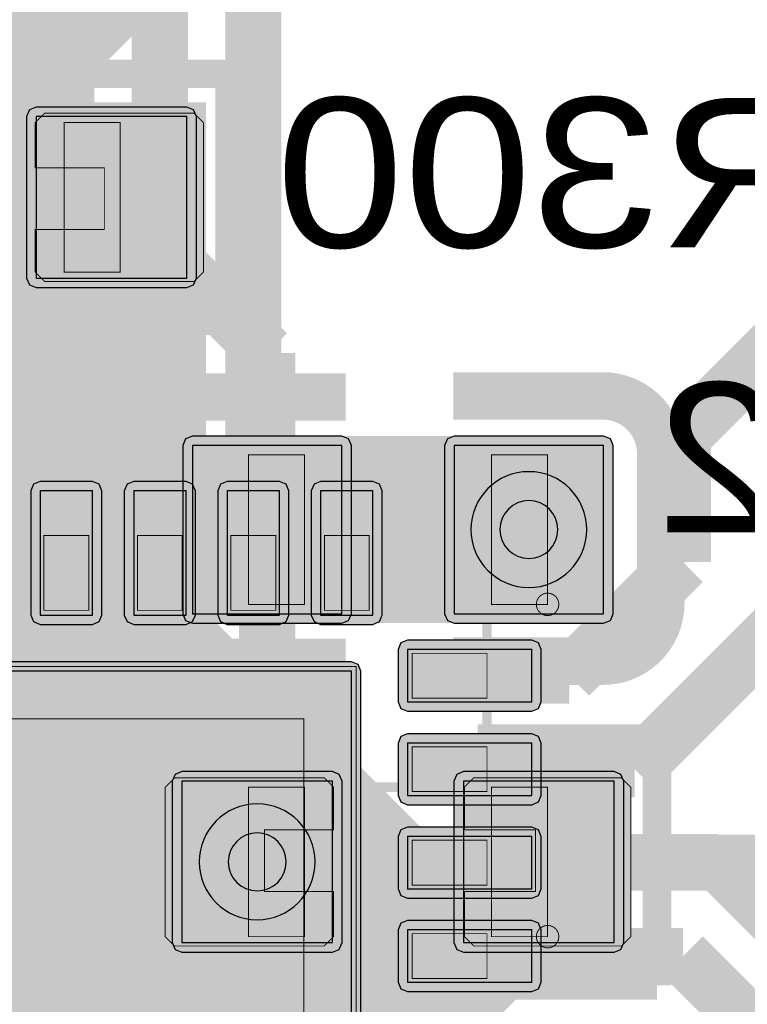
# Model space of a CAD drawing. Header units: millimetres. Extents: x -8 to 125, y -6 to 113.
# Tile 76 of 142: x 44.97 to 48.86, y 73.66 to 78.93. Entities that reach past the tile are written whole.
import ezdxf
from ezdxf.enums import TextEntityAlignment as Align

# ---------------------------------------------------------------- set-up
doc = ezdxf.new("R2010")
doc.units = ezdxf.units.MM
for name, color, linetype, true_color in [('Bottom Layer', 7, 'Continuous', 0x0000ff), ('Bottom Paste Mask Layer', 7, 'Continuous', 0x800000), ('Bottom Silkscreen Layer', 7, 'Continuous', 0x66cc33), ('Bottom Solder Mask Layer', 7, 'Continuous', 0xaa00ff), ('Component Marking Layer', 7, 'Continuous', 0x66ffcc), ('Component Shape Layer', 7, 'Continuous', 0x00cccc), ('Hole Layer', 7, 'Continuous', 0x222222), ('Inner1', 7, 'Continuous', 0x999966), ('Inner2', 7, 'Continuous', 0x008000), ('Multi-Layer', 7, 'Continuous', 0xc0c0c0), ('Pin Soldering Layer', 7, 'Continuous', 0xcc9999), ('Top Layer', 7, 'Continuous', 0xff0000), ('Top Paste Mask Layer', 7, 'Continuous', 0x808080), ('Top Silkscreen Layer', 7, 'Continuous', 0xffcc00), ('Top Solder Mask Layer', 7, 'Continuous', 0x800080)]:
    doc.layers.add(name, color=color, linetype=linetype, true_color=true_color)
doc.styles.get("Standard").update_dxf_attribs({"font": 'arial.ttf'})

msp = doc.modelspace()

# ---------------------------------------------------------------- hatches: boundary and pattern name
at = {"layer": 'Bottom Layer'}
for points in [[(45.0542, 78.4102), (45.0542, 77.5462), (45.8607, 77.5462), (45.8607, 78.4102)], [(46.6901, 75.7502), (46.6901, 76.6502), (45.8901, 76.6502), (45.8901, 75.7502)], [(48.0901, 75.7502), (48.0901, 76.6502), (47.2901, 76.6502), (47.2901, 75.7502)], [(46.64, 73.9901), (46.64, 74.8542), (45.8335, 74.8542), (45.8335, 73.9901)], [(48.1467, 73.9901), (48.1467, 74.8542), (47.3402, 74.8542), (47.3402, 73.9901)]]:
    msp.add_hatch(color=256, dxfattribs=at).paths.add_polyline_path(points)
at = {"layer": 'Bottom Paste Mask Layer'}
for points in [[(45.8991, 77.5282), (45.0991, 77.5282), (45.0491, 77.5782), (45.0491, 77.8061), (45.4191, 77.8061), (45.4191, 78.1361), (45.0491, 78.1361), (45.0491, 78.3782), (45.0991, 78.4282), (45.8991, 78.4282), (45.9491, 78.3782), (45.9491, 77.5782)], [(46.6901, 75.7502), (46.6901, 76.6502), (45.8901, 76.6502), (45.8901, 75.7502)], [(48.0901, 75.7502), (48.0901, 76.6502), (47.2901, 76.6502), (47.2901, 75.7502)], [(45.7951, 74.8721), (46.5951, 74.8721), (46.6451, 74.8221), (46.6451, 74.5942), (46.2751, 74.5942), (46.2751, 74.2642), (46.6451, 74.2642), (46.6451, 74.0221), (46.5951, 73.9721), (45.7951, 73.9721), (45.7451, 74.0221), (45.7451, 74.8221)], [(47.3451, 74.8221), (47.3451, 74.5942), (47.7251, 74.5942), (47.7251, 74.2642), (47.3451, 74.2642), (47.3451, 74.0221), (47.3951, 73.9721), (48.1851, 73.9721), (48.2351, 74.0221), (48.2351, 74.8221), (48.1851, 74.8721), (47.3951, 74.8721)]]:
    msp.add_hatch(color=256, dxfattribs=at).paths.add_polyline_path(points)
at = {"layer": 'Bottom Solder Mask Layer'}
for points in [[(45.0034, 78.4102), (45.0034, 77.5462), (45.0183, 77.5102), (45.0542, 77.4954), (45.8607, 77.4954), (45.8966, 77.5102), (45.9115, 77.5462), (45.9115, 78.4102), (45.8966, 78.4461), (45.8607, 78.461), (45.0542, 78.461), (45.0183, 78.4461)], [(46.7409, 75.7502), (46.7409, 76.6502), (46.726, 76.6861), (46.6901, 76.701), (45.8901, 76.701), (45.8541, 76.6861), (45.8393, 76.6502), (45.8393, 75.7502), (45.8541, 75.7142), (45.8901, 75.6994), (46.6901, 75.6994), (46.726, 75.7142)], [(48.1409, 75.7502), (48.1409, 76.6502), (48.126, 76.6861), (48.0901, 76.701), (47.2901, 76.701), (47.2542, 76.6861), (47.2393, 76.6502), (47.2393, 75.7502), (47.2542, 75.7142), (47.2901, 75.6994), (48.0901, 75.6994), (48.126, 75.7142)], [(46.6908, 73.9901), (46.6908, 74.8542), (46.6759, 74.8901), (46.64, 74.905), (45.8335, 74.905), (45.7976, 74.8901), (45.7827, 74.8542), (45.7827, 73.9901), (45.7976, 73.9542), (45.8335, 73.9393), (46.64, 73.9393), (46.6759, 73.9542)], [(48.1975, 73.9901), (48.1975, 74.8542), (48.1826, 74.8901), (48.1467, 74.905), (47.3402, 74.905), (47.3043, 74.8901), (47.2894, 74.8542), (47.2894, 73.9901), (47.3043, 73.9542), (47.3402, 73.9393), (48.1467, 73.9393), (48.1826, 73.9542)]]:
    msp.add_hatch(color=256, dxfattribs=at).paths.add_polyline_path(points)
at = {"layer": 'Component Marking Layer'}
for points in [[(47.7301, 75.8002, 1), (47.8501, 75.8002, 1)], [(47.7302, 74.0221, 1), (47.8502, 74.0221, 1)]]:
    msp.add_hatch(color=256, dxfattribs=at).paths.add_polyline_path(points)
at = {"layer": 'Pin Soldering Layer'}
for points in [[(45.5041, 78.3782), (45.5041, 77.5782), (45.2041, 77.5782), (45.2041, 78.3782)], [(46.1901, 75.8002), (46.1901, 76.6002), (46.4901, 76.6002), (46.4901, 75.8002)], [(47.7901, 75.8002), (47.7901, 76.6002), (47.4901, 76.6002), (47.4901, 75.8002)], [(45.0961, 75.7681), (45.3361, 75.7681), (45.3361, 76.1681), (45.0961, 76.1681)], [(45.5961, 75.7681), (45.8361, 75.7681), (45.8361, 76.1681), (45.5961, 76.1681)], [(46.0961, 75.7681), (46.3361, 75.7681), (46.3361, 76.1681), (46.0961, 76.1681)], [(46.5961, 75.7681), (46.8361, 75.7681), (46.8361, 76.1681), (46.5961, 76.1681)], [(47.4661, 75.5382), (47.0661, 75.5382), (47.0661, 75.2981), (47.4661, 75.2981)], [(46.7661, 75.4681), (46.7661, 72.8681), (44.1661, 72.8681), (44.1661, 75.4681)], [(47.4661, 75.0382), (47.0661, 75.0382), (47.0661, 74.7981), (47.4661, 74.7981)], [(46.1901, 74.0221), (46.1901, 74.8221), (46.4901, 74.8221), (46.4901, 74.0221)], [(47.7901, 74.0221), (47.7901, 74.8221), (47.4901, 74.8221), (47.4901, 74.0221)], [(47.4661, 74.5382), (47.0661, 74.5382), (47.0661, 74.2981), (47.4661, 74.2981)], [(47.4661, 74.0382), (47.0661, 74.0382), (47.0661, 73.7981), (47.4661, 73.7981)]]:
    msp.add_hatch(color=256, dxfattribs=at).paths.add_polyline_path(points)
at = {"layer": 'Top Layer'}
for points in [[(45.3562, 76.4082), (45.0761, 76.4082), (45.0761, 75.7432), (45.3562, 75.7432)], [(45.856, 76.4082), (45.576, 76.4082), (45.576, 75.7432), (45.856, 75.7432)], [(46.3562, 76.4082), (46.0761, 76.4082), (46.0761, 75.7432), (46.3562, 75.7432)], [(46.856, 76.4082), (46.576, 76.4082), (46.576, 75.7432), (46.856, 75.7432)], [(47.7061, 75.5581), (47.0411, 75.5581), (47.0411, 75.2781), (47.7061, 75.2781)], [(46.7411, 75.4432), (44.1911, 75.4432), (44.1911, 72.8931), (46.7411, 72.8931)], [(47.7061, 75.0582), (47.0411, 75.0582), (47.0411, 74.7782), (47.7061, 74.7782)], [(47.7061, 74.5581), (47.0411, 74.5581), (47.0411, 74.2781), (47.7061, 74.2781)], [(47.7061, 74.0582), (47.0411, 74.0582), (47.0411, 73.7782), (47.7061, 73.7782)]]:
    msp.add_hatch(color=256, dxfattribs=at).paths.add_polyline_path(points)
at = {"layer": 'Top Paste Mask Layer'}
for points in [[(45.0761, 75.7432), (45.3561, 75.7432), (45.3561, 76.4082), (45.0761, 76.4082)], [(45.5761, 75.7432), (45.8561, 75.7432), (45.8561, 76.4082), (45.5761, 76.4082)], [(46.0761, 75.7432), (46.3561, 75.7432), (46.3561, 76.4082), (46.0761, 76.4082)], [(46.5761, 75.7432), (46.8561, 75.7432), (46.8561, 76.4082), (46.5761, 76.4082)], [(47.7061, 75.5581), (47.0411, 75.5581), (47.0411, 75.2782), (47.7061, 75.2782)], [(46.4861, 75.1882), (46.4861, 73.1481), (44.4461, 73.1481), (44.4461, 75.1882)], [(47.7061, 75.0581), (47.0411, 75.0581), (47.0411, 74.7782), (47.7061, 74.7782)], [(47.7061, 74.5581), (47.0411, 74.5581), (47.0411, 74.2782), (47.7061, 74.2782)], [(47.7061, 74.0581), (47.0411, 74.0581), (47.0411, 73.7782), (47.7061, 73.7782)]]:
    msp.add_hatch(color=256, dxfattribs=at).paths.add_polyline_path(points)
at = {"layer": 'Top Solder Mask Layer'}
for points in [[(45.3562, 76.4582), (45.0761, 76.4582), (45.0408, 76.4436), (45.0261, 76.4082), (45.0261, 75.7432), (45.0408, 75.7078), (45.0761, 75.6932), (45.3562, 75.6932), (45.3915, 75.7078), (45.4062, 75.7432), (45.4062, 76.4082), (45.3915, 76.4436)], [(45.856, 76.4582), (45.576, 76.4582), (45.5407, 76.4436), (45.526, 76.4082), (45.526, 75.7432), (45.5407, 75.7078), (45.576, 75.6932), (45.856, 75.6932), (45.8914, 75.7078), (45.906, 75.7432), (45.906, 76.4082), (45.8914, 76.4436)], [(46.3562, 76.4582), (46.0761, 76.4582), (46.0408, 76.4436), (46.0261, 76.4082), (46.0261, 75.7432), (46.0408, 75.7078), (46.0761, 75.6932), (46.3562, 75.6932), (46.3915, 75.7078), (46.4062, 75.7432), (46.4062, 76.4082), (46.3915, 76.4436)], [(46.856, 76.4582), (46.576, 76.4582), (46.5407, 76.4436), (46.526, 76.4082), (46.526, 75.7432), (46.5407, 75.7078), (46.576, 75.6932), (46.856, 75.6932), (46.8914, 75.7078), (46.906, 75.7432), (46.906, 76.4082), (46.8914, 76.4436)], [(47.7061, 75.6081), (47.0411, 75.6081), (47.0058, 75.5935), (46.9911, 75.5581), (46.9911, 75.2781), (47.0058, 75.2427), (47.0411, 75.2281), (47.7061, 75.2281), (47.7415, 75.2427), (47.7561, 75.2781), (47.7561, 75.5581), (47.7415, 75.5935)], [(46.7411, 75.4932), (44.1911, 75.4932), (44.1557, 75.4785), (44.1411, 75.4432), (44.1411, 72.8931), (44.1557, 72.8578), (44.1911, 72.8431), (46.7411, 72.8431), (46.7765, 72.8578), (46.7911, 72.8931), (46.7911, 75.4432), (46.7765, 75.4785)], [(47.7061, 75.1082), (47.0411, 75.1082), (47.0058, 75.0936), (46.9911, 75.0582), (46.9911, 74.7782), (47.0058, 74.7428), (47.0411, 74.7282), (47.7061, 74.7282), (47.7415, 74.7428), (47.7561, 74.7782), (47.7561, 75.0582), (47.7415, 75.0936)], [(47.7061, 74.6081), (47.0411, 74.6081), (47.0058, 74.5935), (46.9911, 74.5581), (46.9911, 74.2781), (47.0058, 74.2427), (47.0411, 74.2281), (47.7061, 74.2281), (47.7415, 74.2427), (47.7561, 74.2781), (47.7561, 74.5581), (47.7415, 74.5935)], [(47.7061, 74.1082), (47.0411, 74.1082), (47.0058, 74.0936), (46.9911, 74.0582), (46.9911, 73.7782), (47.0058, 73.7428), (47.0411, 73.7282), (47.7061, 73.7282), (47.7415, 73.7428), (47.7561, 73.7782), (47.7561, 74.0582), (47.7415, 74.0936)]]:
    msp.add_hatch(color=256, dxfattribs=at).paths.add_polyline_path(points)

# ---------------------------------------------------------------- linework, layer by layer
at = {"layer": 'Bottom Layer'}
for points in [[(45.0542, 78.4102), (45.0542, 77.5462), (45.8607, 77.5462), (45.8607, 78.4102)], [(46.6901, 75.7502), (46.6901, 76.6502), (45.8901, 76.6502), (45.8901, 75.7502)], [(48.0901, 75.7502), (48.0901, 76.6502), (47.2901, 76.6502), (47.2901, 75.7502)], [(46.64, 73.9901), (46.64, 74.8542), (45.8335, 74.8542), (45.8335, 73.9901)], [(48.1467, 73.9901), (48.1467, 74.8542), (47.3402, 74.8542), (47.3402, 73.9901)]]:
    msp.add_lwpolyline(points, close=True, dxfattribs=at)
for points, const_width in [([(45.4575, 77.9782), (46.2901, 77.1455)], 0.3), ([(46.2901, 77.1455), (46.2901, 76.2002)], 0.3), ([(46.2901, 76.2002), (46.2901, 74.4755)], 0.3), ([(44.4415, 74.4221), (46.2367, 74.4221)], 1), ([(46.2901, 74.4755), (46.2367, 74.4221)], 0.3), ([(45.9741, 74.1595), (46.2367, 74.4221)], 0.3), ([(48.6992, 74.4221), (47.7435, 74.4221)], 0.3), ([(49.7927, 73.3286), (48.6992, 74.4221)], 0.3), ([(45.9741, 72.5977), (45.9741, 74.1595)], 0.3)]:
    msp.add_lwpolyline(points, dxfattribs=dict(at, const_width=const_width))
at = {"layer": 'Bottom Paste Mask Layer', "const_width": 0.00508}
for points in [[(45.8991, 77.5282), (45.0991, 77.5282), (45.0491, 77.5782), (45.0491, 77.8061), (45.4191, 77.8061), (45.4191, 78.1361), (45.0491, 78.1361), (45.0491, 78.3782), (45.0991, 78.4282), (45.8991, 78.4282), (45.9491, 78.3782), (45.9491, 77.5782)], [(45.8991, 77.5282), (45.0991, 77.5282), (45.0491, 77.5782), (45.0491, 77.8061), (45.4191, 77.8061), (45.4191, 78.1361), (45.0491, 78.1361), (45.0491, 78.3782), (45.0991, 78.4282), (45.8991, 78.4282), (45.9491, 78.3782), (45.9491, 77.5782)], [(45.7951, 74.8721), (46.5951, 74.8721), (46.6451, 74.8221), (46.6451, 74.5942), (46.2751, 74.5942), (46.2751, 74.2642), (46.6451, 74.2642), (46.6451, 74.0221), (46.5951, 73.9721), (45.7951, 73.9721), (45.7451, 74.0221), (45.7451, 74.8221)], [(45.7951, 74.8721), (46.5951, 74.8721), (46.6451, 74.8221), (46.6451, 74.5942), (46.2751, 74.5942), (46.2751, 74.2642), (46.6451, 74.2642), (46.6451, 74.0221), (46.5951, 73.9721), (45.7951, 73.9721), (45.7451, 74.0221), (45.7451, 74.8221)], [(47.3451, 74.8221), (47.3451, 74.5942), (47.7251, 74.5942), (47.7251, 74.2642), (47.3451, 74.2642), (47.3451, 74.0221), (47.3951, 73.9721), (48.1851, 73.9721), (48.2351, 74.0221), (48.2351, 74.8221), (48.1851, 74.8721), (47.3951, 74.8721)], [(47.3451, 74.8221), (47.3451, 74.5942), (47.7251, 74.5942), (47.7251, 74.2642), (47.3451, 74.2642), (47.3451, 74.0221), (47.3951, 73.9721), (48.1851, 73.9721), (48.2351, 74.0221), (48.2351, 74.8221), (48.1851, 74.8721), (47.3951, 74.8721)]]:
    msp.add_lwpolyline(points, close=True, dxfattribs=at)
at = {"layer": 'Bottom Paste Mask Layer'}
for points in [[(46.6901, 75.7502), (46.6901, 76.6502), (45.8901, 76.6502), (45.8901, 75.7502)], [(48.0901, 75.7502), (48.0901, 76.6502), (47.2901, 76.6502), (47.2901, 75.7502)]]:
    msp.add_lwpolyline(points, close=True, dxfattribs=at)
at = {"layer": 'Bottom Silkscreen Layer'}
for points, const_width in [([(45.1303, 78.6388), (46.0892, 78.6388)], 0.1524), ([(45.1303, 78.6388), (46.0892, 78.6388)], 0.1524), ([(46.0892, 78.6388), (46.0892, 77.3176)], 0.1524), ([(46.0892, 78.6388), (46.0892, 77.3176)], 0.1524), ([(46.0892, 77.3176), (45.1303, 77.3176)], 0.1524), ([(46.0892, 77.3176), (45.1303, 77.3176)], 0.1524), ([(46.7098, 76.9098), (45.9099, 76.9098)], 0.254), ([(46.7098, 76.9098), (45.9099, 76.9098)], 0.254), ([(47.2857, 76.9156), (48.0857, 76.9156)], 0.254), ([(47.2857, 76.9156), (48.0857, 76.9156)], 0.254), ([(45.6001, 76.5999), (45.6001, 75.7999)], 0.254), ([(45.6001, 76.5999), (45.6001, 75.7999)], 0.254), ([(48.3956, 76.6058), (48.3956, 75.8058)], 0.254), ([(48.3956, 76.6058), (48.3956, 75.8058)], 0.254), ([(46.7098, 75.4901), (45.9099, 75.4901)], 0.254), ([(46.7098, 75.4901), (45.9099, 75.4901)], 0.254), ([(47.2857, 75.496), (48.0857, 75.496)], 0.254), ([(47.2857, 75.496), (48.0857, 75.496)], 0.254), ([(44.1143, 75.0828), (45.0732, 75.0828)], 0.1524), ([(44.1143, 75.0828), (45.0732, 75.0828)], 0.1524), ([(45.0732, 75.0828), (45.0732, 73.7615)], 0.1524), ([(45.0732, 75.0828), (45.0732, 73.7615)], 0.1524), ([(45.605, 73.7615), (45.605, 75.0828)], 0.1524), ([(45.605, 75.0828), (46.5639, 75.0828)], 0.1524), ([(45.605, 73.7615), (45.605, 75.0828)], 0.1524), ([(45.605, 75.0828), (46.5639, 75.0828)], 0.1524), ([(48.3752, 75.0828), (47.4163, 75.0828)], 0.1524), ([(48.3752, 75.0828), (47.4163, 75.0828)], 0.1524), ([(48.3752, 73.7615), (48.3752, 75.0828)], 0.1524), ([(48.3752, 73.7615), (48.3752, 75.0828)], 0.1524), ([(45.0732, 73.7615), (44.1143, 73.7615)], 0.1524), ([(45.0732, 73.7615), (44.1143, 73.7615)], 0.1524), ([(46.5639, 73.7615), (45.605, 73.7615)], 0.1524), ([(46.5639, 73.7615), (45.605, 73.7615)], 0.1524), ([(47.4163, 73.7615), (48.3752, 73.7615)], 0.1524), ([(47.4163, 73.7615), (48.3752, 73.7615)], 0.1524)]:
    msp.add_lwpolyline(points, dxfattribs=dict(at, const_width=const_width))
at = {"layer": 'Bottom Silkscreen Layer', "const_width": 0.254}
for points in [[(45.9099, 76.9098, 0.414239), (45.6001, 76.5999)], [(45.9099, 76.9098, 0.414239), (45.6001, 76.5999)], [(48.3956, 76.6058, 0.414214), (48.0858, 76.9156)], [(48.3956, 76.6058, 0.414214), (48.0858, 76.9156)], [(45.6001, 75.7999, 0.414214), (45.9099, 75.4901)], [(45.6001, 75.7999, 0.414214), (45.9099, 75.4901)], [(48.0858, 75.4959, 0.414239), (48.3956, 75.8058)], [(48.0858, 75.4959, 0.414239), (48.3956, 75.8058)]]:
    msp.add_lwpolyline(points, format="xyb", dxfattribs=at)
at = {"layer": 'Bottom Solder Mask Layer'}
for points in [[(45.0034, 78.4102), (45.0034, 77.5462), (45.0183, 77.5102), (45.0542, 77.4954), (45.8607, 77.4954), (45.8966, 77.5102), (45.9115, 77.5462), (45.9115, 78.4102), (45.8966, 78.4461), (45.8607, 78.461), (45.0542, 78.461), (45.0183, 78.4461)], [(46.7409, 75.7502), (46.7409, 76.6502), (46.726, 76.6861), (46.6901, 76.701), (45.8901, 76.701), (45.8541, 76.6861), (45.8393, 76.6502), (45.8393, 75.7502), (45.8541, 75.7142), (45.8901, 75.6994), (46.6901, 75.6994), (46.726, 75.7142)], [(48.1409, 75.7502), (48.1409, 76.6502), (48.126, 76.6861), (48.0901, 76.701), (47.2901, 76.701), (47.2542, 76.6861), (47.2393, 76.6502), (47.2393, 75.7502), (47.2542, 75.7142), (47.2901, 75.6994), (48.0901, 75.6994), (48.126, 75.7142)], [(46.6908, 73.9901), (46.6908, 74.8542), (46.6759, 74.8901), (46.64, 74.905), (45.8335, 74.905), (45.7976, 74.8901), (45.7827, 74.8542), (45.7827, 73.9901), (45.7976, 73.9542), (45.8335, 73.9393), (46.64, 73.9393), (46.6759, 73.9542)], [(48.1975, 73.9901), (48.1975, 74.8542), (48.1826, 74.8901), (48.1467, 74.905), (47.3402, 74.905), (47.3043, 74.8901), (47.2894, 74.8542), (47.2894, 73.9901), (47.3043, 73.9542), (47.3402, 73.9393), (48.1467, 73.9393), (48.1826, 73.9542)]]:
    msp.add_lwpolyline(points, close=True, dxfattribs=at)
at = {"layer": 'Component Marking Layer', "const_width": 0.00508}
for points in [[(47.7301, 75.8002, 1), (47.8501, 75.8002, 1)], [(47.7302, 74.0221, 1), (47.8502, 74.0221, 1)]]:
    msp.add_lwpolyline(points, format="xyb", close=True, dxfattribs=at)
at = {"layer": 'Component Shape Layer', "const_width": 0.0508}
for points in [[(43.9041, 78.3782), (43.9041, 77.5782), (45.5041, 77.5782), (45.5041, 78.3782)], [(43.9041, 78.3782), (43.9041, 77.5782), (45.5041, 77.5782), (45.5041, 78.3782)], [(47.7901, 75.8002), (47.7901, 76.6002), (46.1901, 76.6002), (46.1901, 75.8002)], [(47.7901, 75.8002), (47.7901, 76.6002), (46.1901, 76.6002), (46.1901, 75.8002)], [(43.4661, 76.1681), (47.4661, 76.1681), (47.4661, 72.1681), (43.4661, 72.1681)], [(43.4661, 76.1681), (47.4661, 76.1681), (47.4661, 72.1681), (43.4661, 72.1681)], [(47.7901, 74.0221), (47.7901, 74.8221), (46.1901, 74.8221), (46.1901, 74.0221)], [(47.7901, 74.0221), (47.7901, 74.8221), (46.1901, 74.8221), (46.1901, 74.0221)]]:
    msp.add_lwpolyline(points, close=True, dxfattribs=at)
at = {"layer": 'Hole Layer'}
for points in [[(47.5351, 76.2002, 1), (47.8451, 76.2002, 1)], [(46.0817, 74.4221, 1), (46.3917, 74.4221, 1)]]:
    msp.add_lwpolyline(points, format="xyb", close=True, dxfattribs=at)
at = {"layer": 'Inner1', "const_width": 1}
msp.add_lwpolyline([(47.6901, 76.2002), (43.6881, 76.2002)], dxfattribs=at)
at = {"layer": 'Inner2'}
for points, const_width in [([(43.1801, 80.5182), (45.2121, 78.4862)], 1.5), ([(45.2121, 78.4862), (45.2121, 75.4468)], 1.5), ([(45.2121, 75.4468), (46.2367, 74.4221)], 1.5), ([(46.2367, 74.4221), (47.2967, 73.3621)], 1.5), ([(44.4415, 74.4221), (46.2367, 74.4221)], 1), ([(47.2967, 73.3621), (47.2967, 61.0643)], 1.5)]:
    msp.add_lwpolyline(points, dxfattribs=dict(at, const_width=const_width))
at = {"layer": 'Multi-Layer'}
for points in [[(47.3801, 76.2002, 1), (48.0001, 76.2002, 1)], [(45.9267, 74.4221, 1), (46.5467, 74.4221, 1)]]:
    msp.add_lwpolyline(points, format="xyb", close=True, dxfattribs=at)
at = {"layer": 'Pin Soldering Layer', "const_width": 0.00508}
for points in [[(45.5041, 78.3782), (45.5041, 77.5782), (45.2041, 77.5782), (45.2041, 78.3782)], [(45.5041, 78.3782), (45.5041, 77.5782), (45.2041, 77.5782), (45.2041, 78.3782)], [(46.1901, 75.8002), (46.1901, 76.6002), (46.4901, 76.6002), (46.4901, 75.8002)], [(46.1901, 75.8002), (46.1901, 76.6002), (46.4901, 76.6002), (46.4901, 75.8002)], [(47.7901, 75.8002), (47.7901, 76.6002), (47.4901, 76.6002), (47.4901, 75.8002)], [(47.7901, 75.8002), (47.7901, 76.6002), (47.4901, 76.6002), (47.4901, 75.8002)], [(45.0961, 75.7681), (45.3361, 75.7681), (45.3361, 76.1681), (45.0961, 76.1681)], [(45.0961, 75.7681), (45.3361, 75.7681), (45.3361, 76.1681), (45.0961, 76.1681)], [(45.5961, 75.7681), (45.8361, 75.7681), (45.8361, 76.1681), (45.5961, 76.1681)], [(45.5961, 75.7681), (45.8361, 75.7681), (45.8361, 76.1681), (45.5961, 76.1681)], [(46.0961, 75.7681), (46.3361, 75.7681), (46.3361, 76.1681), (46.0961, 76.1681)], [(46.0961, 75.7681), (46.3361, 75.7681), (46.3361, 76.1681), (46.0961, 76.1681)], [(46.5961, 75.7681), (46.8361, 75.7681), (46.8361, 76.1681), (46.5961, 76.1681)], [(46.5961, 75.7681), (46.8361, 75.7681), (46.8361, 76.1681), (46.5961, 76.1681)], [(47.4661, 75.5382), (47.0661, 75.5382), (47.0661, 75.2981), (47.4661, 75.2981)], [(47.4661, 75.5382), (47.0661, 75.5382), (47.0661, 75.2981), (47.4661, 75.2981)], [(46.7661, 75.4681), (46.7661, 72.8681), (44.1661, 72.8681), (44.1661, 75.4681)], [(46.7661, 75.4681), (46.7661, 72.8681), (44.1661, 72.8681), (44.1661, 75.4681)], [(47.4661, 75.0382), (47.0661, 75.0382), (47.0661, 74.7981), (47.4661, 74.7981)], [(47.4661, 75.0382), (47.0661, 75.0382), (47.0661, 74.7981), (47.4661, 74.7981)], [(46.1901, 74.0221), (46.1901, 74.8221), (46.4901, 74.8221), (46.4901, 74.0221)], [(46.1901, 74.0221), (46.1901, 74.8221), (46.4901, 74.8221), (46.4901, 74.0221)], [(47.7901, 74.0221), (47.7901, 74.8221), (47.4901, 74.8221), (47.4901, 74.0221)], [(47.7901, 74.0221), (47.7901, 74.8221), (47.4901, 74.8221), (47.4901, 74.0221)], [(47.4661, 74.5382), (47.0661, 74.5382), (47.0661, 74.2981), (47.4661, 74.2981)], [(47.4661, 74.5382), (47.0661, 74.5382), (47.0661, 74.2981), (47.4661, 74.2981)], [(47.4661, 74.0382), (47.0661, 74.0382), (47.0661, 73.7981), (47.4661, 73.7981)], [(47.4661, 74.0382), (47.0661, 74.0382), (47.0661, 73.7981), (47.4661, 73.7981)]]:
    msp.add_lwpolyline(points, close=True, dxfattribs=at)
at = {"layer": 'Top Layer', "const_width": 0.3}
for points in [[(45.2162, 81.7841), (45.2162, 76.0757)], [(45.716, 76.0757), (45.716, 80.8119)], [(46.2162, 76.0757), (46.2162, 79.1831)], [(48.5141, 76.6995), (49.7927, 77.9782)], [(48.5141, 76.026), (48.5141, 76.6995)], [(48.2568, 74.9182), (49.7927, 76.4542)], [(47.5657, 76.0757), (47.6901, 76.2002)], [(46.716, 76.0757), (47.5657, 76.0757)], [(47.9061, 75.4181), (48.5141, 76.026)], [(47.3736, 75.4181), (47.9061, 75.4181)], [(47.3736, 74.9182), (48.2568, 74.9182)], [(47.3736, 74.4181), (49.2999, 74.4181)], [(47.3736, 73.9182), (48.5141, 73.9182)], [(48.5141, 73.9182), (49.1037, 73.3286)]]:
    msp.add_lwpolyline(points, dxfattribs=at)
at = {"layer": 'Top Layer'}
for points in [[(45.3562, 76.4082), (45.0761, 76.4082), (45.0761, 75.7432), (45.3562, 75.7432)], [(45.856, 76.4082), (45.576, 76.4082), (45.576, 75.7432), (45.856, 75.7432)], [(46.3562, 76.4082), (46.0761, 76.4082), (46.0761, 75.7432), (46.3562, 75.7432)], [(46.856, 76.4082), (46.576, 76.4082), (46.576, 75.7432), (46.856, 75.7432)], [(47.7061, 75.5581), (47.0411, 75.5581), (47.0411, 75.2781), (47.7061, 75.2781)], [(46.7411, 75.4432), (44.1911, 75.4432), (44.1911, 72.8931), (46.7411, 72.8931)], [(47.7061, 75.0582), (47.0411, 75.0582), (47.0411, 74.7782), (47.7061, 74.7782)], [(47.7061, 74.5581), (47.0411, 74.5581), (47.0411, 74.2781), (47.7061, 74.2781)], [(47.7061, 74.0582), (47.0411, 74.0582), (47.0411, 73.7782), (47.7061, 73.7782)]]:
    msp.add_lwpolyline(points, close=True, dxfattribs=at)
at = {"layer": 'Top Paste Mask Layer', "const_width": 0.00508}
for points in [[(45.0761, 75.7432), (45.3561, 75.7432), (45.3561, 76.4082), (45.0761, 76.4082)], [(45.0761, 75.7432), (45.3561, 75.7432), (45.3561, 76.4082), (45.0761, 76.4082)], [(45.5761, 75.7432), (45.8561, 75.7432), (45.8561, 76.4082), (45.5761, 76.4082)], [(45.5761, 75.7432), (45.8561, 75.7432), (45.8561, 76.4082), (45.5761, 76.4082)], [(46.0761, 75.7432), (46.3561, 75.7432), (46.3561, 76.4082), (46.0761, 76.4082)], [(46.0761, 75.7432), (46.3561, 75.7432), (46.3561, 76.4082), (46.0761, 76.4082)], [(46.5761, 75.7432), (46.8561, 75.7432), (46.8561, 76.4082), (46.5761, 76.4082)], [(46.5761, 75.7432), (46.8561, 75.7432), (46.8561, 76.4082), (46.5761, 76.4082)], [(47.7061, 75.5581), (47.0411, 75.5581), (47.0411, 75.2782), (47.7061, 75.2782)], [(47.7061, 75.5581), (47.0411, 75.5581), (47.0411, 75.2782), (47.7061, 75.2782)], [(46.4861, 75.1882), (46.4861, 73.1481), (44.4461, 73.1481), (44.4461, 75.1882)], [(46.4861, 75.1882), (46.4861, 73.1481), (44.4461, 73.1481), (44.4461, 75.1882)], [(47.7061, 75.0581), (47.0411, 75.0581), (47.0411, 74.7782), (47.7061, 74.7782)], [(47.7061, 75.0581), (47.0411, 75.0581), (47.0411, 74.7782), (47.7061, 74.7782)], [(47.7061, 74.5581), (47.0411, 74.5581), (47.0411, 74.2782), (47.7061, 74.2782)], [(47.7061, 74.5581), (47.0411, 74.5581), (47.0411, 74.2782), (47.7061, 74.2782)], [(47.7061, 74.0581), (47.0411, 74.0581), (47.0411, 73.7782), (47.7061, 73.7782)], [(47.7061, 74.0581), (47.0411, 74.0581), (47.0411, 73.7782), (47.7061, 73.7782)]]:
    msp.add_lwpolyline(points, close=True, dxfattribs=at)
at = {"layer": 'Top Silkscreen Layer', "const_width": 0.1524}
for points in [[(47.0466, 76.2443), (47.5423, 76.2443)], [(47.0466, 76.2443), (47.5423, 76.2443)], [(47.5423, 76.2443), (47.5423, 75.7486)], [(47.5423, 76.2443), (47.5423, 75.7486)]]:
    msp.add_lwpolyline(points, dxfattribs=at)
at = {"layer": 'Top Solder Mask Layer'}
for points in [[(45.3562, 76.4582), (45.0761, 76.4582), (45.0408, 76.4436), (45.0261, 76.4082), (45.0261, 75.7432), (45.0408, 75.7078), (45.0761, 75.6932), (45.3562, 75.6932), (45.3915, 75.7078), (45.4062, 75.7432), (45.4062, 76.4082), (45.3915, 76.4436)], [(45.856, 76.4582), (45.576, 76.4582), (45.5407, 76.4436), (45.526, 76.4082), (45.526, 75.7432), (45.5407, 75.7078), (45.576, 75.6932), (45.856, 75.6932), (45.8914, 75.7078), (45.906, 75.7432), (45.906, 76.4082), (45.8914, 76.4436)], [(46.3562, 76.4582), (46.0761, 76.4582), (46.0408, 76.4436), (46.0261, 76.4082), (46.0261, 75.7432), (46.0408, 75.7078), (46.0761, 75.6932), (46.3562, 75.6932), (46.3915, 75.7078), (46.4062, 75.7432), (46.4062, 76.4082), (46.3915, 76.4436)], [(46.856, 76.4582), (46.576, 76.4582), (46.5407, 76.4436), (46.526, 76.4082), (46.526, 75.7432), (46.5407, 75.7078), (46.576, 75.6932), (46.856, 75.6932), (46.8914, 75.7078), (46.906, 75.7432), (46.906, 76.4082), (46.8914, 76.4436)], [(47.7061, 75.6081), (47.0411, 75.6081), (47.0058, 75.5935), (46.9911, 75.5581), (46.9911, 75.2781), (47.0058, 75.2427), (47.0411, 75.2281), (47.7061, 75.2281), (47.7415, 75.2427), (47.7561, 75.2781), (47.7561, 75.5581), (47.7415, 75.5935)], [(46.7411, 75.4932), (44.1911, 75.4932), (44.1557, 75.4785), (44.1411, 75.4432), (44.1411, 72.8931), (44.1557, 72.8578), (44.1911, 72.8431), (46.7411, 72.8431), (46.7765, 72.8578), (46.7911, 72.8931), (46.7911, 75.4432), (46.7765, 75.4785)], [(47.7061, 75.1082), (47.0411, 75.1082), (47.0058, 75.0936), (46.9911, 75.0582), (46.9911, 74.7782), (47.0058, 74.7428), (47.0411, 74.7282), (47.7061, 74.7282), (47.7415, 74.7428), (47.7561, 74.7782), (47.7561, 75.0582), (47.7415, 75.0936)], [(47.7061, 74.6081), (47.0411, 74.6081), (47.0058, 74.5935), (46.9911, 74.5581), (46.9911, 74.2781), (47.0058, 74.2427), (47.0411, 74.2281), (47.7061, 74.2281), (47.7415, 74.2427), (47.7561, 74.2781), (47.7561, 74.5581), (47.7415, 74.5935)], [(47.7061, 74.1082), (47.0411, 74.1082), (47.0058, 74.0936), (46.9911, 74.0582), (46.9911, 73.7782), (47.0058, 73.7428), (47.0411, 73.7282), (47.7061, 73.7282), (47.7415, 73.7428), (47.7561, 73.7782), (47.7561, 74.0582), (47.7415, 74.0936)]]:
    msp.add_lwpolyline(points, close=True, dxfattribs=at)

# ---------------------------------------------------------------- texts
at = {"layer": 'Bottom Silkscreen Layer', "text_generation_flag": 2, "width": 1.1}
for s, p in [('R300', (49.2761, 77.4702)), ('C112', (51.3081, 75.9462))]:
    msp.add_text(s, height=0.8001, rotation=720, dxfattribs=at).set_placement(p, align=Align.BOTTOM_LEFT)

doc.saveas('drawing.dxf')
